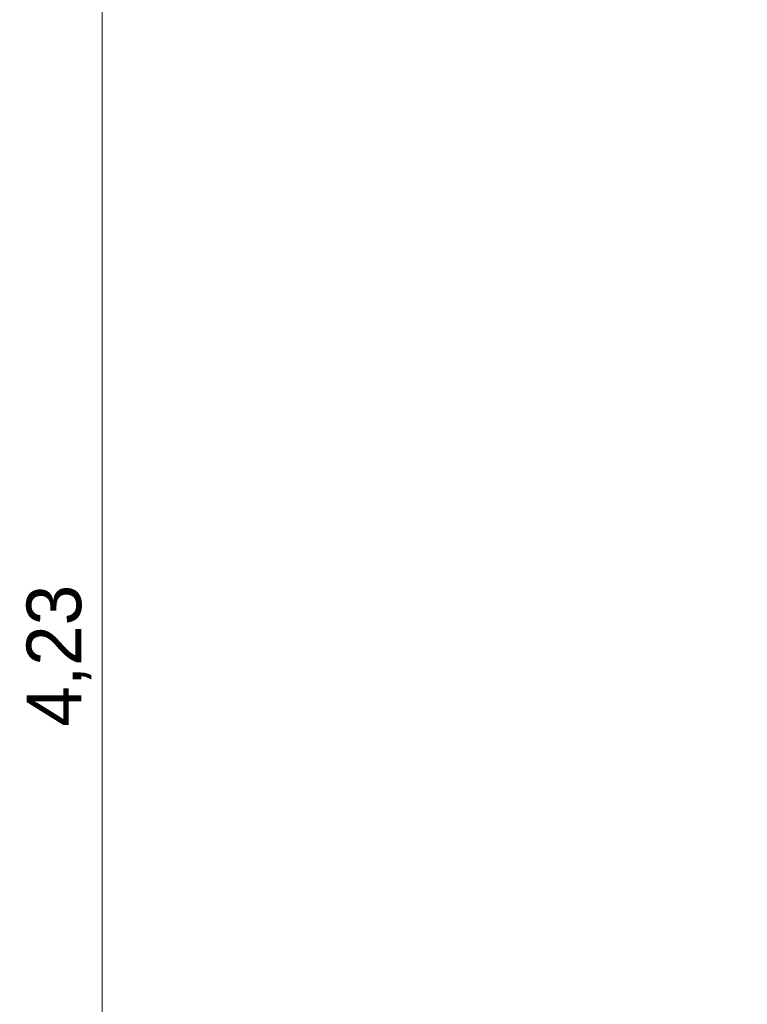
# Model space of a CAD drawing. Header units: millimetres. Extents: x -30280 to 19093, y -17460 to 4378.
# Tile 196 of 256: x -969 to 364, y -15268 to -13463. Entities that reach past the tile are written whole.
import ezdxf

# ---------------------------------------------------------------- set-up
doc = ezdxf.new("R2010")
doc.units = ezdxf.units.MM
doc.header["$MEASUREMENT"] = 0
doc.layers.add('Nuevo_06_COT_Generals', color=7, linetype='Continuous')
doc.layers.add('Nuevo_06_COT_Generals_Pluma_Nº__1', color=7, linetype='Continuous', lineweight=5)
doc.styles.add('Estilo_Generado_1', font='txt')
doc.dimstyles.new('Estilo_Generado__2', dxfattribs={"dimtxt": 100, "dimasz": 38, "dimexe": 0.18, "dimexo": 300, "dimgap": 0, "dimtad": 1, "dimlfac": 0.001, "dimzin": 0, "dimdsep": 46, "dimtxsty": 'Estilo_Generado_1', "dimblk": 'ARROWHEAD_2', "dimblk1": 'ARROWHEAD_2', "dimblk2": 'ARROWHEAD_2', "dimcen": 0.09, "dimclrd": 7, "dimclre": 7, "dimclrt": 7, "dimadec": 0, "dimazin": 0, "dimtfac": 1, "dimtdec": 4, "dimtmove": 0, "dimatfit": 3, "dimfxl": 0, "dimtolj": 1, "dimtzin": 0, "dimarcsym": 0})

# ---------------------------------------------------------------- blocks, each defined once
blk = doc.blocks.new('*D687')
at = {"layer": 'Nuevo_06_COT_Generals_Pluma_Nº__1', "color": 7, "linetype": 'Continuous', "lineweight": 5}
for p, q in [((-842.6, -12489.5), (-792.6, -12518.4)), ((63.9, -12504), (-855.1, -12504)), ((-817.6, -16739), (-817.6, -12504)), ((-842.6, -16724.5), (-792.6, -16753.4)), ((63.9, -16739), (-855.1, -16739))]:
    blk.add_line(p, q, dxfattribs=at)
at = {"layer": 'Nuevo_06_COT_Generals_Pluma_Nº__1', "color": 7, "lineweight": 5, "insert": (-837.6, -14758.9), "char_height": 100, "attachment_point": 7, "rotation": 90, "style": 'Estilo_Generado_1'}
blk.add_mtext('\\A1;{\\pql;\\fGotham Book|b0|i0|c0|p0;\\W1.000000;4,23}', dxfattribs=at)
blk = doc.blocks.new('ARROWHEAD_2')
at = {"color": 0, "linetype": 'Continuous', "lineweight": 0}
for p, q in [((-0.378, -0.655), (0.378, 0.655)), ((0, 0), (-1, 0))]:
    blk.add_line(p, q, dxfattribs=at)

msp = doc.modelspace()

# ---------------------------------------------------------------- dimensions: what is measured, and where the dimension line sits
at = {"layer": 'Nuevo_06_COT_Generals', "color": 7, "linetype": 'Continuous', "lineweight": 5}
dim = msp.add_linear_dim(base=(-817.5566, -12503.9758), p1=(363.891, -16738.9757), p2=(363.891, -12503.9758), angle=90, dimstyle='Estilo_Generado__2', dxfattribs=at)
dim.commit()
dim.dimension.update_dxf_attribs({"geometry": '*D687', "text_midpoint": (-887.5566, -14629.4032), "dimtype": 160, "text_rotation": 90})

doc.saveas('drawing.dxf')
